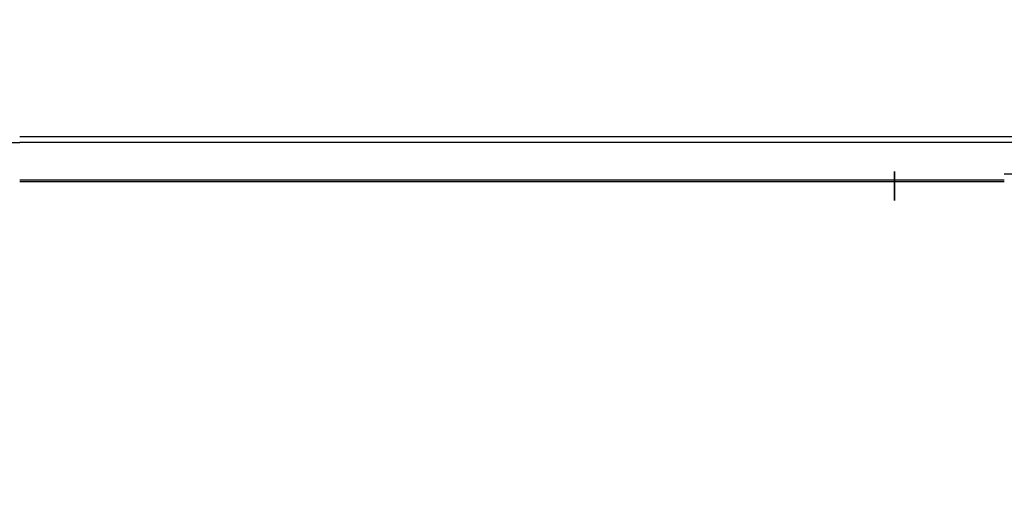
# Model space of a CAD drawing. Header units: millimetres. Extents: x -630 to 192, y -7 to 1615.
# Tile 55 of 249: x -219 to 27, y 4 to 124. Entities that reach past the tile are written whole.
import ezdxf

# ---------------------------------------------------------------- set-up
doc = ezdxf.new("R2010")
doc.units = ezdxf.units.MM
doc.header["$MEASUREMENT"] = 0
doc.layers.add('OVIDIO 160x80x72h', color=7, linetype='Continuous')

msp = doc.modelspace()

# ---------------------------------------------------------------- linework, layer by layer
at = {"layer": 'OVIDIO 160x80x72h', "extrusion": (0, 1, 0)}
for points in [[(219.11, 719.87), (-54.05, 719.87)], [(-54.05, 718.37), (219.11, 718.37)], [(-54.05, 719.12), (219.11, 719.12)], [(219.11, 718.37), (-54.05, 718.37)], [(-54.05, 719.87), (219.11, 719.87)], [(-68.46, 718.37), (219.11, 718.37)], [(-68.46, 719.87), (219.11, 719.87)], [(219.11, 718.37), (-77.82, 718.37)], [(-77.82, 718.37), (219.11, 718.37)], [(219.11, 719.87), (-77.82, 719.87)], [(-77.82, 719.87), (219.11, 719.87)], [(219.11, 717.79), (-79.22, 717.79)], [(-79.22, 717.79), (219.11, 717.79)], [(-79.22, 718.46), (219.11, 718.46)], [(219.11, 718.46), (-79.22, 718.46)], [(201.45, 660.32), (475.11, 660.32)], [(201.45, 660.32), (-72.21, 660.32)], [(201.45, 661.5), (475.11, 661.5)], [(201.45, 661.5), (-72.21, 661.5)], [(219.11, 679.64), (-27.47, 679.64)], [(-27.47, 679.64), (219.11, 679.64)], [(-27.47, 680.31), (219.11, 680.31)], [(219.11, 680.31), (-27.47, 680.31)], [(-27.47, 681.43), (-90.72, 681.43)], [(-90.72, 681.43), (-27.47, 681.43)], [(-90.72, 682.1), (-27.47, 682.1)], [(-27.47, 682.1), (-90.72, 682.1)], [(219.11, 680.09), (-27.47, 680.09)], [(-27.47, 680.09), (219.11, 680.09)], [(-27.47, 678.75), (219.11, 678.75)], [(219.11, 678.75), (-27.47, 678.75)], [(219.11, 699.5), (-92.91, 699.5)], [(219.11, 698.16), (-92.91, 698.16)], [(219.11, 721.37), (-165.57, 721.37)], [(-165.57, 719.87), (219.11, 719.87)], [(-165.57, 721.37), (219.11, 721.37)], [(219.11, 719.87), (-165.57, 719.87)], [(-165.57, 719.48), (219.11, 719.48)], [(219.11, 717.58), (-165.19, 717.58)], [(-165.19, 717.58), (219.11, 717.58)], [(-165.57, 719.83), (219.11, 719.83)]]:
    msp.add_lwpolyline(points, dxfattribs=at)
at = {"layer": 'OVIDIO 160x80x72h'}
for points in [[(89.79, 94.87), (-219.11, 94.87)], [(-528.01, 93.53), (-219.11, 93.53)], [(89.79, 93.53), (-219.11, 93.53)], [(-219.11, 84.18), (27.47, 84.18)], [(90.72, 85.56), (27.47, 85.56)], [(-219.11, 83.71), (27.47, 83.71)]]:
    msp.add_lwpolyline(points, dxfattribs=at)
at = {"layer": 'OVIDIO 160x80x72h', "extrusion": (1, 0, 0)}
for points in [[(84.89, 682.1), (86.23, 681.43)], [(86.23, 681.43), (85.34, 679.64)], [(85.34, 679.64), (86.23, 681.43)], [(86.23, 681.43), (84.89, 682.1)], [(85.78, 680.54), (84.44, 681.21)], [(85.56, 681.77), (84.67, 679.98)], [(85.34, 679.64), (85.32, 679.6), (85.29, 679.56), (85.27, 679.52), (85.25, 679.49), (85.22, 679.45), (85.2, 679.41), (85.17, 679.37), (85.14, 679.33), (85.11, 679.29), (85.08, 679.26), (85.05, 679.22), (85.02, 679.18), (84.99, 679.15), (84.95, 679.11), (84.92, 679.08), (84.88, 679.05), (84.84, 679.01), (84.81, 678.98), (84.77, 678.95), (84.73, 678.92), (84.68, 678.89), (84.64, 678.86), (84.6, 678.84), (84.56, 678.81), (84.51, 678.78), (84.47, 678.76), (84.42, 678.74), (84.37, 678.72), (84.33, 678.69), (84.28, 678.67), (84.23, 678.66), (84.18, 678.64), (84.13, 678.62), (84.08, 678.61), (84.03, 678.6), (83.98, 678.58), (83.93, 678.57), (83.88, 678.56), (83.83, 678.56), (83.78, 678.55), (83.73, 678.55), (83.68, 678.54), (83.63, 678.54), (83.57, 678.54), (83.52, 678.54), (83.47, 678.54), (83.42, 678.54), (83.37, 678.54), (83.33, 678.55), (83.28, 678.56), (83.23, 678.56), (83.18, 678.57), (83.13, 678.58), (83.09, 678.59), (83.04, 678.6), (82.99, 678.62), (82.95, 678.63), (82.9, 678.64), (82.86, 678.66), (82.82, 678.67), (82.78, 678.69), (82.73, 678.71), (82.69, 678.73), (82.65, 678.75)], [(82.65, 678.75), (82.69, 678.73), (82.73, 678.71), (82.78, 678.69), (82.82, 678.67), (82.86, 678.66), (82.9, 678.64), (82.95, 678.63), (82.99, 678.62), (83.04, 678.6), (83.09, 678.59), (83.13, 678.58), (83.18, 678.57), (83.23, 678.56), (83.28, 678.56), (83.33, 678.55), (83.37, 678.54), (83.42, 678.54), (83.47, 678.54), (83.52, 678.54), (83.57, 678.54), (83.63, 678.54), (83.68, 678.54), (83.73, 678.55), (83.78, 678.55), (83.83, 678.56), (83.88, 678.56), (83.93, 678.57), (83.98, 678.58), (84.03, 678.6), (84.08, 678.61), (84.13, 678.62), (84.18, 678.64), (84.23, 678.66), (84.28, 678.67), (84.33, 678.69), (84.37, 678.72), (84.42, 678.74), (84.47, 678.76), (84.51, 678.78), (84.56, 678.81), (84.6, 678.84), (84.64, 678.86), (84.68, 678.89), (84.73, 678.92), (84.77, 678.95), (84.81, 678.98), (84.84, 679.01), (84.88, 679.05), (84.92, 679.08), (84.95, 679.11), (84.99, 679.15), (85.02, 679.18), (85.05, 679.22), (85.08, 679.26), (85.11, 679.29), (85.14, 679.33), (85.17, 679.37), (85.2, 679.41), (85.22, 679.45), (85.25, 679.49), (85.27, 679.52), (85.29, 679.56), (85.32, 679.6), (85.34, 679.64)], [(85.34, 679.64), (83.99, 680.31)], [(83.99, 680.31), (85.34, 679.64)], [(83.99, 680.31), (84.89, 682.1)], [(84.89, 682.1), (83.99, 680.31)], [(84.65, 678.87), (83.1, 679.64)], [(84.44, 680.09), (83.67, 678.54)], [(83.32, 680.09), (83.33, 680.09), (83.34, 680.08), (83.35, 680.08), (83.36, 680.07), (83.37, 680.07), (83.38, 680.07), (83.39, 680.06), (83.4, 680.06), (83.41, 680.06), (83.42, 680.05), (83.43, 680.05), (83.44, 680.05), (83.45, 680.05), (83.46, 680.04), (83.47, 680.04), (83.48, 680.04), (83.49, 680.04), (83.5, 680.04), (83.51, 680.04), (83.52, 680.04), (83.53, 680.04), (83.54, 680.04), (83.54, 680.04), (83.55, 680.04), (83.56, 680.04), (83.57, 680.04), (83.58, 680.04), (83.59, 680.04), (83.6, 680.04), (83.61, 680.04), (83.62, 680.04), (83.63, 680.04), (83.64, 680.05), (83.65, 680.05), (83.66, 680.05), (83.67, 680.05), (83.68, 680.05), (83.69, 680.06), (83.7, 680.06), (83.71, 680.06), (83.72, 680.07), (83.73, 680.07), (83.74, 680.07), (83.74, 680.08), (83.75, 680.08), (83.76, 680.09), (83.77, 680.09), (83.78, 680.09), (83.79, 680.1), (83.8, 680.1), (83.81, 680.11), (83.82, 680.11), (83.82, 680.12), (83.83, 680.13), (83.84, 680.13), (83.85, 680.14), (83.86, 680.14), (83.86, 680.15), (83.87, 680.16), (83.88, 680.16), (83.89, 680.17), (83.89, 680.18), (83.9, 680.18), (83.91, 680.19), (83.91, 680.2), (83.92, 680.2), (83.93, 680.21), (83.93, 680.22), (83.94, 680.23), (83.95, 680.23), (83.95, 680.24), (83.96, 680.25), (83.96, 680.26), (83.97, 680.27), (83.97, 680.27), (83.98, 680.28), (83.98, 680.29), (83.99, 680.3), (83.99, 680.31), (83.99, 680.31)], [(83.99, 680.31), (83.99, 680.31), (83.99, 680.3), (83.98, 680.29), (83.98, 680.28), (83.97, 680.27), (83.97, 680.27), (83.96, 680.26), (83.96, 680.25), (83.95, 680.24), (83.95, 680.23), (83.94, 680.23), (83.93, 680.22), (83.93, 680.21), (83.92, 680.2), (83.91, 680.2), (83.91, 680.19), (83.9, 680.18), (83.89, 680.18), (83.89, 680.17), (83.88, 680.16), (83.87, 680.16), (83.86, 680.15), (83.86, 680.14), (83.85, 680.14), (83.84, 680.13), (83.83, 680.13), (83.82, 680.12), (83.82, 680.11), (83.81, 680.11), (83.8, 680.1), (83.79, 680.1), (83.78, 680.09), (83.77, 680.09), (83.76, 680.09), (83.75, 680.08), (83.74, 680.08), (83.74, 680.07), (83.73, 680.07), (83.72, 680.07), (83.71, 680.06), (83.7, 680.06), (83.69, 680.06), (83.68, 680.05), (83.67, 680.05), (83.66, 680.05), (83.65, 680.05), (83.64, 680.05), (83.63, 680.04), (83.62, 680.04), (83.61, 680.04), (83.6, 680.04), (83.59, 680.04), (83.58, 680.04), (83.57, 680.04), (83.56, 680.04), (83.55, 680.04), (83.54, 680.04), (83.54, 680.04), (83.53, 680.04), (83.52, 680.04), (83.51, 680.04), (83.5, 680.04), (83.49, 680.04), (83.48, 680.04), (83.47, 680.04), (83.46, 680.04), (83.45, 680.05), (83.44, 680.05), (83.43, 680.05), (83.42, 680.05), (83.41, 680.06), (83.4, 680.06), (83.39, 680.06), (83.38, 680.07), (83.37, 680.07), (83.36, 680.07), (83.35, 680.08), (83.34, 680.08), (83.33, 680.09), (83.32, 680.09)], [(79.65, 681.92), (83.32, 680.09)], [(82.65, 678.75), (83.32, 680.09)], [(83.32, 680.09), (79.65, 681.92)], [(83.32, 680.09), (82.65, 678.75)], [(82.99, 679.42), (79.32, 681.25)], [(82.65, 678.75), (78.98, 680.58)], [(78.98, 680.58), (82.65, 678.75)], [(80.82, 679.67), (81.49, 681.01)], [(78.98, 680.58), (79.65, 681.92)], [(79.65, 681.92), (78.98, 680.58)]]:
    msp.add_lwpolyline(points, dxfattribs=at)
at = {"layer": 'OVIDIO 160x80x72h', "extrusion": (7.53877e-07, 1, 0)}
for points in [[(219.11, 718.92), (-165.19, 718.92)], [(-165.19, 718.92), (219.11, 718.92)]]:
    msp.add_lwpolyline(points, dxfattribs=at)

doc.saveas('drawing.dxf')
